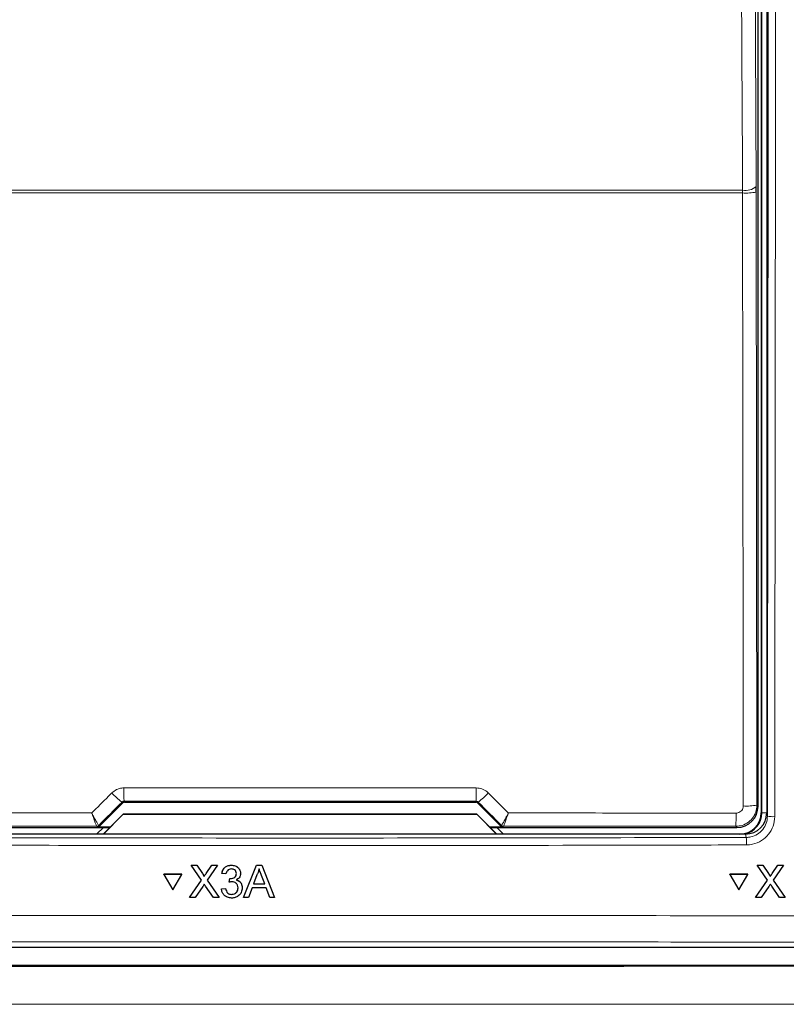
# Paper-space layout 'Blatt3' of a CAD drawing. Header units: millimetres. Extents: x 5 to 418, y 2 to 292.
# Tile 22 of 58: x 113 to 127, y 137 to 154. Entities that reach past the tile are written whole.
import ezdxf

# ---------------------------------------------------------------- set-up
doc = ezdxf.new("R2010")
doc.units = ezdxf.units.MM

psp = doc.layouts.new('Blatt3')

# ---------------------------------------------------------------- linework, layer by layer
at = {"color": 7, "linetype": 'Continuous', "lineweight": 25}
for p, q in [((126.4116, 168.4374), (126.4116, 140.2124)), ((126.5116, 168.4624), (126.5116, 140.2132)), ((126.3572, 140.3292), (126.3572, 168.3205)), ((126.3255, 151.1904), (126.3253, 151.2887)), ((114.7093, 139.9726), (115.122, 140.3852)), ((115.1573, 140.3998), (121.3659, 140.3998)), ((121.4012, 140.3852), (121.8139, 139.9726)), ((114.781, 139.8374), (115.135, 140.1913)), ((115.1366, 140.1873), (114.7866, 139.8374)), ((115.135, 140.1913), (115.1366, 140.1873)), ((115.135, 140.1913), (121.3882, 140.1913)), ((121.3866, 140.1873), (115.1366, 140.1873)), ((121.3882, 140.1913), (121.3866, 140.1873)), ((121.7366, 139.8374), (121.3866, 140.1873)), ((121.3882, 140.1913), (121.7421, 139.8374)), ((126.1371, 139.8374), (110.3861, 139.8374)), ((110.541, 139.9543), (114.898, 139.9543)), ((114.7845, 139.9543), (114.6714, 139.8411)), ((114.6714, 139.8411), (114.6714, 139.8374)), ((114.9016, 139.9579), (114.674, 139.9579)), ((121.8492, 139.9579), (121.6216, 139.9579)), ((121.6252, 139.9543), (125.9822, 139.9543)), ((121.8518, 139.8411), (121.7387, 139.9543)), ((121.8518, 139.8374), (121.8518, 139.8411)), ((116.3361, 139.2861), (116.3362, 139.2877)), ((116.5192, 139.0211), (116.3361, 139.2861)), ((116.3361, 139.2861), (116.4338, 139.2861)), ((116.4338, 139.2861), (116.4339, 139.2877)), ((116.4338, 139.2861), (116.5341, 139.1408)), ((116.6015, 139.1407), (116.7014, 139.2861)), ((116.8005, 139.2861), (116.6176, 139.0201)), ((116.7014, 139.2861), (116.7016, 139.2877)), ((116.7014, 139.2861), (116.8005, 139.2861)), ((116.8005, 139.2861), (116.8006, 139.2877)), ((116.8782, 139.139), (116.8783, 139.1406)), ((116.9519, 139.1316), (116.8782, 139.139)), ((117.0463, 139.2861), (117.0464, 139.2877)), ((117.2099, 139.1402), (117.21, 139.1418)), ((117.2641, 138.7124), (117.4922, 139.2861)), ((117.4922, 139.2861), (117.4923, 139.2877)), ((117.4922, 139.2861), (117.5836, 139.2861)), ((117.5836, 139.2861), (117.5837, 139.2877)), ((117.5836, 139.2861), (117.8121, 138.7124)), ((126.3446, 139.2861), (126.3437, 139.2877)), ((126.3437, 139.2877), (126.4413, 139.2877)), ((126.5269, 139.0211), (126.3446, 139.2861)), ((126.3446, 139.2861), (126.4422, 139.2861)), ((126.4422, 139.2861), (126.4413, 139.2877)), ((126.4413, 139.2877), (126.5413, 139.1425)), ((126.4422, 139.2861), (126.5422, 139.1408)), ((126.6095, 139.1407), (126.7098, 139.2861)), ((126.8087, 139.2861), (126.6252, 139.0201)), ((126.7098, 139.2861), (126.7089, 139.2877)), ((126.7098, 139.2861), (126.8087, 139.2861)), ((126.8087, 139.2861), (126.8079, 139.2877)), ((115.8532, 139.1239), (115.8533, 139.1256)), ((116.1707, 139.1239), (115.8532, 139.1239)), ((115.8532, 139.1239), (116.0121, 138.8495)), ((116.1709, 139.1256), (115.8533, 139.1256)), ((116.0121, 138.8495), (116.1707, 139.1239)), ((116.1707, 139.1239), (116.1709, 139.1256)), ((116.3068, 138.7124), (116.5192, 139.0211)), ((116.564, 139.0861), (116.5641, 139.0877)), ((116.6176, 139.0201), (116.8302, 138.7124)), ((117.0102, 138.9845), (117.0178, 139.0507)), ((117.0102, 138.9845), (117.0103, 138.9861)), ((117.0178, 139.0507), (117.0179, 139.0523)), ((117.0284, 139.0499), (117.0285, 139.0515)), ((117.2093, 139.1293), (117.2095, 139.1311)), ((117.4987, 139.1139), (117.4399, 138.9551)), ((117.6361, 138.9551), (117.5802, 139.1059)), ((125.8616, 139.1239), (125.8607, 139.1256)), ((126.1781, 139.1256), (125.8607, 139.1256)), ((125.8616, 139.1239), (126.0196, 138.8495)), ((126.1789, 139.1239), (125.8616, 139.1239)), ((126.0196, 138.8495), (126.1789, 139.1239)), ((126.1789, 139.1239), (126.1781, 139.1256)), ((126.3138, 138.7124), (126.5269, 139.0211)), ((126.5657, 139.1035), (126.5648, 139.1053)), ((126.6252, 139.0201), (126.8369, 138.7124)), ((116.5417, 138.9098), (116.4057, 138.7124)), ((116.7324, 138.7124), (116.5924, 138.9151)), ((116.8709, 138.8668), (116.9446, 138.8742)), ((116.8709, 138.8668), (116.871, 138.8684)), ((116.9446, 138.8742), (116.9447, 138.8758)), ((117.2388, 138.8681), (117.2389, 138.8699)), ((117.2395, 138.885), (117.2396, 138.8866)), ((117.4155, 138.8889), (117.3501, 138.7124)), ((117.6606, 138.8889), (117.4155, 138.8889)), ((117.4399, 138.9551), (117.6361, 138.9551)), ((117.7261, 138.7124), (117.6606, 138.8889)), ((126.5491, 138.9098), (126.4127, 138.7124)), ((126.7391, 138.7124), (126.5997, 138.9151)), ((116.3068, 138.7124), (116.3069, 138.714)), ((116.4057, 138.7124), (116.3068, 138.7124)), ((116.8302, 138.7124), (116.7324, 138.7124)), ((116.8302, 138.7124), (116.8303, 138.7139)), ((117.0525, 138.7712), (117.0526, 138.7728)), ((117.2641, 138.7124), (117.2642, 138.7139)), ((117.3501, 138.7124), (117.2641, 138.7124)), ((117.8121, 138.7124), (117.7261, 138.7124)), ((117.8121, 138.7124), (117.8122, 138.714)), ((126.3138, 138.7124), (126.3129, 138.714)), ((126.4127, 138.7124), (126.3138, 138.7124)), ((126.8369, 138.7124), (126.7391, 138.7124)), ((126.8369, 138.7124), (126.836, 138.7139)), ((103.7609, 137.8373), (132.7623, 137.8373)), ((132.9139, 137.5101), (103.6093, 137.5101))]:
    psp.add_line(p, q, dxfattribs=at)
at = {"color": 7, "linetype": 'Continuous', "lineweight": 18}
for p, q in [((126.4225, 140.2124), (126.4225, 168.4374)), ((126.0844, 151.1749), (110.4388, 151.1749)), ((110.4394, 151.224), (126.0838, 151.224)), ((126.0844, 151.1749), (126.0838, 151.224)), ((126.3255, 151.1904), (126.3374, 140.349)), ((115.122, 140.3852), (115.1143, 140.4036)), ((115.1496, 140.4184), (115.1573, 140.3998)), ((121.3659, 140.3998), (121.3736, 140.4184)), ((121.4089, 140.4036), (121.4012, 140.3852)), ((126.3374, 140.349), (126.3572, 140.3292)), ((126.4225, 140.2124), (126.4116, 140.2124)), ((126.4225, 140.2124), (126.5116, 140.2124)), ((126.5116, 140.2132), (126.5236, 140.153)), ((114.6666, 139.9758), (114.6664, 139.9759)), ((114.674, 139.9579), (114.6666, 139.9758)), ((114.7019, 139.9904), (114.7017, 139.9905)), ((114.7019, 139.9904), (114.7093, 139.9726)), ((121.8139, 139.9726), (121.8213, 139.9904)), ((121.8213, 139.9904), (121.8215, 139.9905)), ((121.8566, 139.9758), (121.8492, 139.9579)), ((121.8568, 139.9759), (121.8566, 139.9758)), ((125.9822, 139.9543), (125.9625, 139.974)), ((126.149, 139.7778), (126.1371, 139.8374)), ((116.5341, 139.1408), (116.5342, 139.1424)), ((116.6015, 139.1407), (116.6016, 139.1423)), ((126.5422, 139.1408), (126.5413, 139.1425)), ((126.6095, 139.1407), (126.6086, 139.1423))]:
    psp.add_line(p, q, dxfattribs=at)
at = {"color": 7, "linetype": 'Continuous', "lineweight": 18, "flags": 128}
for points in [[(126.2655, 164.0476), (126.2953, 157.6846), (126.3253, 151.2887)], [(126.0838, 151.224), (126.0816, 151.7069), (126.0725, 153.6386), (126.0362, 161.3653), (126.0239, 163.9829)], [(126.0962, 140.3335), (126.0957, 140.8325), (126.0935, 142.8286), (126.0844, 151.1749)]]:
    psp.add_lwpolyline(points, dxfattribs=at)
at = {"color": 7, "linetype": 'Continuous', "lineweight": 18}
for centre, radius, start, end in [((126.1356, 151.5135), 0.2941, 259.85667, 310.14939), ((126.1404, 152.1828), 1.0094, 266.81977, 280.56925), ((115.7851, 141.3365), 1.1491, 222.19313, 234.28225), ((119.3822, 140.5991), 4.2364, 179.27411, 182.44499), ((117.137, 140.5992), 4.2404, 357.5565, 0.72439), ((120.738, 141.3365), 1.1491, 305.71775, 317.80687), ((124.2529, 140.1549), 1.7192, 353.96173, 1.7848), ((126.1522, 141.3416), 1.0096, 266.82115, 280.56554), ((126.6212, 140.6752), 0.5312, 259.41394, 273.41416), ((114.6666, 140.0258), 0.05, 270.01159, 314.98354), ((121.8566, 140.0258), 0.05, 225.01646, 269.98841), ((124.8702, 139.6729), 1.2831, 358.75972, 4.69095)]:
    psp.add_arc(centre, radius, start, end, dxfattribs=at)
at = {"color": 7, "linetype": 'Continuous', "lineweight": 25}
for centre, radius, start, end in [((126.0366, 140.2124), 0.375, 270, 0), ((126.0366, 140.2124), 0.3859, 283.67927, 0), ((114.6664, 140.0258), 0.0499, 270.05611, 314.98401), ((121.8568, 140.0258), 0.0499, 225.01599, 269.94389)]:
    psp.add_arc(centre, radius, start, end, dxfattribs=at)
at = {"color": 7, "linetype": 'Continuous', "lineweight": 18}
for centre, major_axis, ratio, start_param, end_param in [((132.2592, 152.1073), (221.5001, 221.5678), 0.0123167, 1.6359514, 1.6378189), ((118.2616, 136.569), (220.5521, 0), 0.0174551, 1.5566859, 1.5849067), ((104.264, 152.1073), (-221.5001, 221.5678), 0.0123167, 4.6453664, 4.6472339), ((118.2616, 136.1271), (220.5246, 0), 0.0174551, 1.5871, 1.6057242), ((118.2616, 136.1271), (220.5246, 0), 0.0174551, 1.5358685, 1.5544927)]:
    psp.add_ellipse(centre, major_axis=major_axis, ratio=ratio, start_param=start_param, end_param=end_param, dxfattribs=at)
at = {"color": 7, "linetype": 'Continuous', "lineweight": 25}
for centre, major_axis, ratio, start_param, end_param in [((115.1573, 140.3498), (-0.0191, 0.0462), 0.9998216, 5.8905493, 6.6758213), ((121.3659, 140.3498), (0.0191, 0.0462), 0.9998216, 5.8905493, 6.6758213), ((125.9822, 140.3293), (0.2652, 0.2652), 0.9998985, 3.9271431, 5.4976349), ((126.1365, 140.2138), (0.0737, -0.3692), 0.9960441, 6.0870179, 7.6562931), ((114.674, 140.0079), (0.0191, -0.0462), 0.9998216, 5.8905493, 6.6758213), ((121.8492, 140.0079), (0.0191, 0.0462), 0.9998216, 2.7489567, 3.5342286)]:
    psp.add_ellipse(centre, major_axis=major_axis, ratio=ratio, start_param=start_param, end_param=end_param, dxfattribs=at)
at = {"color": 7, "linetype": 'Continuous', "lineweight": 18}
for points, knots in [([(126.5236, 140.153), (126.5286, 144.8733), (126.5385, 154.3154), (126.544, 163.7696), (126.5467, 168.4975)], [0, 0, 0, 0, 0.4999169, 1, 1, 1, 1]), ([(126.6759, 168.494), (126.6759, 168.4107), (126.6757, 167.9942), (126.6748, 166.2449), (126.6708, 159.2484), (126.6638, 150.2127), (126.6554, 142.5171), (126.6528, 140.1449)], [0, 0, 0, 0, 0.0088085, 0.0440431, 0.1849823, 0.7487664, 1, 1, 1, 1]), ([(114.5796, 140.2102), (114.6776, 140.3084), (114.7957, 140.4266), (114.9138, 140.5448), (114.9338, 140.5648)], [0, 0, 0, 0, 0.8306266, 1, 1, 1, 1]), ([(114.9338, 140.5648), (114.96, 140.5862), (115.0123, 140.6292), (115.0903, 140.6508), (115.135, 140.6524), (115.1461, 140.6528)], [0, 0, 0, 0, 0.42897078, 0.85810951, 1, 1, 1, 1]), ([(115.1461, 140.6528), (115.3128, 140.6528), (116.146, 140.653), (118.2231, 140.6533), (120.1334, 140.653), (121.3771, 140.6528)], [0, 0, 0, 0, 0.0802422, 0.4012143, 1, 1, 1, 1]), ([(121.3771, 140.6528), (121.4107, 140.6495), (121.478, 140.6428), (121.5484, 140.6029), (121.5811, 140.5724), (121.5894, 140.5648)], [0, 0, 0, 0, 0.4282307, 0.8563214, 1, 1, 1, 1]), ([(121.5894, 140.5648), (121.707, 140.447), (121.825, 140.3288), (121.9432, 140.2107), (121.9436, 140.2102)], [0, 0, 0, 0, 0.9960475, 1, 1, 1, 1]), ([(115.1496, 140.4184), (115.1478, 140.4183), (115.1403, 140.4181), (115.1271, 140.4143), (115.1186, 140.4072), (115.1143, 140.4036)], [0, 0, 0, 0, 0.1384752, 0.562513, 1, 1, 1, 1]), ([(121.4089, 140.4036), (121.4075, 140.4049), (121.4022, 140.4099), (121.3906, 140.4167), (121.3792, 140.4178), (121.3736, 140.4184)], [0, 0, 0, 0, 0.1483072, 0.5799639, 1, 1, 1, 1]), ([(110.552, 140.2084), (110.7186, 140.2085), (111.5514, 140.209), (112.8939, 140.2097), (114.07, 140.2101), (114.5796, 140.2102)], [0, 0, 0, 0, 0.1241023, 0.620516, 1, 1, 1, 1]), ([(114.7017, 139.9905), (114.7012, 139.9907), (114.699, 139.9919), (114.6875, 140.0087), (114.6591, 140.0581), (114.6256, 140.1206), (114.6, 140.17), (114.5869, 140.1958), (114.5818, 140.2058), (114.5798, 140.2097), (114.5796, 140.2102)], [0, 0, 0, 0, 0.050092, 0.274148, 0.5151569, 0.7656569, 0.9118672, 0.9655668, 0.995272, 1, 1, 1, 1]), ([(114.6664, 139.9759), (114.6661, 139.9761), (114.6643, 139.9776), (114.6559, 139.9956), (114.6357, 140.0484), (114.612, 140.115), (114.5939, 140.1675), (114.5847, 140.1949), (114.5811, 140.2055), (114.5797, 140.2097), (114.5796, 140.2102)], [0, 0, 0, 0, 0.050096, 0.274146, 0.5151544, 0.7656574, 0.9118777, 0.9655688, 0.9952617, 1, 1, 1, 1]), ([(121.9436, 140.2102), (121.9434, 140.2097), (121.9425, 140.2081), (121.9404, 140.2039), (121.9353, 140.1937), (121.9216, 140.1669), (121.8953, 140.1162), (121.8617, 140.0538), (121.8343, 140.0063), (121.8239, 139.9916), (121.8218, 139.9906), (121.8215, 139.9905)], [0, 0, 0, 0, 0.004728, 0.0144582, 0.036853, 0.0943937, 0.2530172, 0.5015924, 0.7415301, 0.9644135, 1, 1, 1, 1]), ([(121.9436, 140.2102), (121.9434, 140.2097), (121.9429, 140.2079), (121.9414, 140.2035), (121.9378, 140.1927), (121.9282, 140.1642), (121.9096, 140.1102), (121.8858, 140.0438), (121.8662, 139.9931), (121.8586, 139.9771), (121.857, 139.976), (121.8568, 139.9759)], [0, 0, 0, 0, 0.0047383, 0.0144741, 0.0368357, 0.0943844, 0.2530057, 0.5015968, 0.741534, 0.9644174, 1, 1, 1, 1]), ([(121.9436, 140.2102), (122.0826, 140.2102), (122.8882, 140.2099), (124.2309, 140.2094), (125.4342, 140.2087), (125.9712, 140.2084)], [0, 0, 0, 0, 0.10352, 0.5999337, 1, 1, 1, 1]), ([(126.3374, 140.349), (126.3332, 140.3069), (126.325, 140.2226), (126.2604, 140.1102), (126.1654, 140.0255), (126.0601, 139.9805), (125.9904, 139.9759), (125.9625, 139.974)], [0, 0, 0, 0, 0.2145675, 0.4294552, 0.6438316, 0.8576302, 1, 1, 1, 1]), ([(125.9712, 140.2084), (125.9805, 140.209), (126.0038, 140.2105), (126.0389, 140.2256), (126.0706, 140.2538), (126.0922, 140.2913), (126.0949, 140.3194), (126.0962, 140.3335)], [0, 0, 0, 0, 0.1424446, 0.3561959, 0.5704321, 0.7852672, 1, 1, 1, 1]), ([(126.149, 139.7778), (126.1764, 139.7797), (126.2458, 139.7844), (126.351, 139.8294), (126.4463, 139.9143), (126.511, 140.0266), (126.5194, 140.1109), (126.5236, 140.153)], [0, 0, 0, 0, 0.1400731, 0.3550519, 0.5700542, 0.7850428, 1, 1, 1, 1]), ([(126.6528, 140.1449), (126.6472, 140.0888), (126.636, 139.9765), (126.5496, 139.8268), (126.4225, 139.7137), (126.2821, 139.6539), (126.1895, 139.6476), (126.153, 139.6451)], [0, 0, 0, 0, 0.2149382, 0.4298793, 0.6448814, 0.859886, 1, 1, 1, 1]), ([(110.3742, 139.7778), (113.002, 139.7723), (118.2602, 139.7613), (123.5185, 139.7723), (126.149, 139.7778)], [0, 0, 0, 0, 0.4997441, 1, 1, 1, 1]), ([(126.153, 139.6451), (126.0697, 139.6449), (125.6532, 139.6437), (123.9039, 139.6393), (120.4818, 139.6338), (115.6362, 139.6333), (112.1255, 139.6412), (110.3702, 139.6451)], [0, 0, 0, 0, 0.0158376, 0.0791881, 0.3325979, 0.6662989, 1, 1, 1, 1]), ([(103.8044, 138.3759), (104.1372, 138.3769), (105.8012, 138.382), (110.1319, 138.3925), (116.8015, 138.4001), (124.78, 138.3966), (130.082, 138.3828), (132.7187, 138.3759)], [0, 0, 0, 0, 0.0345662, 0.1728355, 0.4495496, 0.7262637, 1, 1, 1, 1]), ([(132.6895, 137.9102), (130.2906, 137.9165), (125.4928, 137.9293), (118.2784, 137.9341), (111.0555, 137.9293), (106.241, 137.9166), (103.8337, 137.9102)], [0, 0, 0, 0, 0.2495638, 0.4991276, 0.7495638, 1, 1, 1, 1]), ([(103.6027, 137.5035), (106.0431, 137.5015), (110.9262, 137.4973), (118.259, 137.496), (125.5941, 137.4978), (130.477, 137.5023), (132.9195, 137.5046)], [0, 0, 0, 0, 0.24987021, 0.49995668, 0.74987016, 1, 1, 1, 1]), ([(132.9574, 136.8345), (130.5109, 136.8322), (125.6158, 136.8277), (118.3678, 136.8258), (111.0145, 136.8271), (106.1192, 136.8313), (103.5672, 136.8335)], [0, 0, 0, 0, 0.2499135, 0.50004333, 0.7393764, 1, 1, 1, 1])]:
    psp.add_open_spline(points, degree=3, knots=knots, dxfattribs=at)
at = {"color": 7, "linetype": 'Continuous', "lineweight": 25}
for points, knots in [([(116.5341, 139.1408), (116.5406, 139.131), (116.5496, 139.1174), (116.5607, 139.0995), (116.5629, 139.0906), (116.564, 139.0861)], [0, 0, 0, 0, 0.5613155, 0.7817661, 1, 1, 1, 1]), ([(116.5342, 139.1425), (116.5407, 139.1327), (116.5497, 139.1191), (116.5608, 139.1012), (116.563, 139.0922), (116.5641, 139.0878)], [0, 0, 0, 0, 0.5613107, 0.7817594, 1, 1, 1, 1]), ([(116.564, 139.0861), (116.571, 139.0963), (116.5835, 139.1145), (116.596, 139.1327), (116.6015, 139.1407)], [0, 0, 0, 0, 0.5600019, 1, 1, 1, 1]), ([(116.5641, 139.0878), (116.5711, 139.098), (116.5836, 139.1162), (116.5961, 139.1343), (116.6016, 139.1424)], [0, 0, 0, 0, 0.5599949, 1, 1, 1, 1]), ([(116.8782, 139.139), (116.8838, 139.1613), (116.8951, 139.2058), (116.9385, 139.2555), (116.9922, 139.2824), (117.0282, 139.2848), (117.0463, 139.2861)], [0, 0, 0, 0, 0.2802591, 0.5595196, 0.779594, 1, 1, 1, 1]), ([(116.8783, 139.1406), (116.884, 139.1629), (116.8953, 139.2075), (116.9386, 139.2572), (116.9923, 139.284), (117.0284, 139.2865), (117.0464, 139.2877)], [0, 0, 0, 0, 0.2802569, 0.5595153, 0.7795881, 1, 1, 1, 1]), ([(117.0486, 139.2199), (117.0351, 139.2187), (117.008, 139.2162), (116.9761, 139.1931), (116.9586, 139.1627), (116.9541, 139.142), (116.9519, 139.1316)], [0, 0, 0, 0, 0.2800161, 0.5591535, 0.7793293, 1, 1, 1, 1]), ([(117.0284, 139.0499), (117.043, 139.0512), (117.0721, 139.0538), (117.1097, 139.0721), (117.1335, 139.1032), (117.1353, 139.1263), (117.1362, 139.1378)], [0, 0, 0, 0, 0.2806692, 0.5609284, 0.7800205, 1, 1, 1, 1]), ([(117.0463, 139.2861), (117.0691, 139.2838), (117.1147, 139.2792), (117.1701, 139.2439), (117.2036, 139.1939), (117.2078, 139.1581), (117.2099, 139.1402)], [0, 0, 0, 0, 0.2801927, 0.5598604, 0.7799955, 1, 1, 1, 1]), ([(117.0464, 139.2877), (117.0692, 139.2854), (117.1148, 139.2809), (117.1702, 139.2455), (117.2037, 139.1955), (117.2079, 139.1598), (117.21, 139.1419)], [0, 0, 0, 0, 0.2801869, 0.5598563, 0.7799926, 1, 1, 1, 1]), ([(117.1362, 139.1378), (117.1348, 139.1504), (117.1319, 139.1756), (117.1076, 139.2031), (117.0783, 139.2178), (117.0585, 139.2192), (117.0486, 139.2199)], [0, 0, 0, 0, 0.2794233, 0.558927, 0.7792471, 1, 1, 1, 1]), ([(117.2099, 139.1402), (117.2086, 139.1266), (117.206, 139.0993), (117.181, 139.0553), (117.1503, 139.0374), (117.1315, 139.0265)], [0, 0, 0, 0, 0.2804844, 0.5609707, 1, 1, 1, 1]), ([(117.5379, 139.2199), (117.5324, 139.1994), (117.5227, 139.1628), (117.506, 139.1289), (117.4987, 139.1139)], [0, 0, 0, 0, 0.55991718, 1, 1, 1, 1]), ([(117.5802, 139.1059), (117.5723, 139.1271), (117.5582, 139.1651), (117.5441, 139.2031), (117.5379, 139.2199)], [0, 0, 0, 0, 0.5600031, 1, 1, 1, 1]), ([(126.5413, 139.1425), (126.5479, 139.1328), (126.5562, 139.1207), (126.5632, 139.1078), (126.5646, 139.1053)], [0, 0, 0, 0, 0.8002569, 1, 1, 1, 1]), ([(126.5422, 139.1408), (126.5486, 139.131), (126.5575, 139.1174), (126.5686, 139.0995), (126.5707, 139.0906), (126.5718, 139.0861)], [0, 0, 0, 0, 0.5613136, 0.7817668, 1, 1, 1, 1]), ([(126.5709, 139.0878), (126.578, 139.098), (126.5905, 139.1162), (126.6031, 139.1343), (126.6086, 139.1424)], [0, 0, 0, 0, 0.5600023, 1, 1, 1, 1]), ([(126.5718, 139.0861), (126.5789, 139.0963), (126.5914, 139.1145), (126.604, 139.1327), (126.6095, 139.1407)], [0, 0, 0, 0, 0.5599945, 1, 1, 1, 1]), ([(117.0579, 138.9923), (117.0489, 138.9917), (117.0327, 138.9905), (117.0171, 138.9863), (117.0102, 138.9845)], [0, 0, 0, 0, 0.55980139, 1, 1, 1, 1]), ([(117.0178, 139.0507), (117.0198, 139.0505), (117.0233, 139.0501), (117.0268, 139.05), (117.0284, 139.0499)], [0, 0, 0, 0, 0.5599984, 1, 1, 1, 1]), ([(117.1658, 138.8855), (117.1641, 138.9015), (117.1608, 138.9333), (117.1318, 138.9692), (117.0955, 138.9895), (117.0704, 138.9914), (117.0579, 138.9923)], [0, 0, 0, 0, 0.27974162, 0.55917761, 0.77945535, 1, 1, 1, 1]), ([(117.1315, 139.0265), (117.1488, 139.0208), (117.1835, 139.0094), (117.219, 138.9711), (117.2371, 138.9277), (117.2387, 138.8992), (117.2395, 138.885)], [0, 0, 0, 0, 0.2798121, 0.559177, 0.7793892, 1, 1, 1, 1]), ([(117.1316, 139.0281), (117.149, 139.0224), (117.1836, 139.0111), (117.2191, 138.9727), (117.2372, 138.9293), (117.2388, 138.9009), (117.2396, 138.8866)], [0, 0, 0, 0, 0.2798057, 0.5591731, 0.7793872, 1, 1, 1, 1]), ([(116.5687, 138.9492), (116.5637, 138.9419), (116.5546, 138.9288), (116.5456, 138.9156), (116.5417, 138.9098)], [0, 0, 0, 0, 0.5600325, 1, 1, 1, 1]), ([(116.5924, 138.9151), (116.5879, 138.9214), (116.58, 138.9328), (116.5722, 138.9442), (116.5687, 138.9492)], [0, 0, 0, 0, 0.5599874, 1, 1, 1, 1]), ([(117.0498, 138.705), (117.0248, 138.7073), (116.9747, 138.7118), (116.9165, 138.7543), (116.8808, 138.8087), (116.8742, 138.8474), (116.8709, 138.8668)], [0, 0, 0, 0, 0.2799095, 0.559251, 0.7794824, 1, 1, 1, 1]), ([(116.9446, 138.8742), (116.9484, 138.8593), (116.956, 138.8297), (116.9801, 138.7926), (117.0162, 138.7736), (117.0404, 138.772), (117.0525, 138.7712)], [0, 0, 0, 0, 0.2808973, 0.5600586, 0.7796492, 1, 1, 1, 1]), ([(117.2395, 138.885), (117.2361, 138.8576), (117.2294, 138.8029), (117.1771, 138.7434), (117.1144, 138.7096), (117.0714, 138.7065), (117.0498, 138.705)], [0, 0, 0, 0, 0.27940369, 0.5590636, 0.77938291, 1, 1, 1, 1]), ([(117.0525, 138.7712), (117.0695, 138.7728), (117.1035, 138.7759), (117.1414, 138.8071), (117.1628, 138.8457), (117.1648, 138.8723), (117.1658, 138.8855)], [0, 0, 0, 0, 0.2798847, 0.5589978, 0.7793481, 1, 1, 1, 1]), ([(117.0526, 138.7729), (117.0696, 138.7744), (117.1036, 138.7776), (117.1415, 138.8088), (117.1629, 138.8474), (117.1649, 138.8739), (117.1659, 138.8872)], [0, 0, 0, 0, 0.2798934, 0.559005, 0.7793493, 1, 1, 1, 1]), ([(126.5762, 138.9492), (126.5711, 138.9419), (126.562, 138.9288), (126.553, 138.9156), (126.5491, 138.9098)], [0, 0, 0, 0, 0.5600388, 1, 1, 1, 1]), ([(126.5997, 138.9151), (126.5953, 138.9214), (126.5875, 138.9328), (126.5797, 138.9442), (126.5762, 138.9492)], [0, 0, 0, 0, 0.5599858, 1, 1, 1, 1])]:
    psp.add_open_spline(points, degree=3, knots=knots, dxfattribs=at)

doc.saveas('drawing.dxf')
